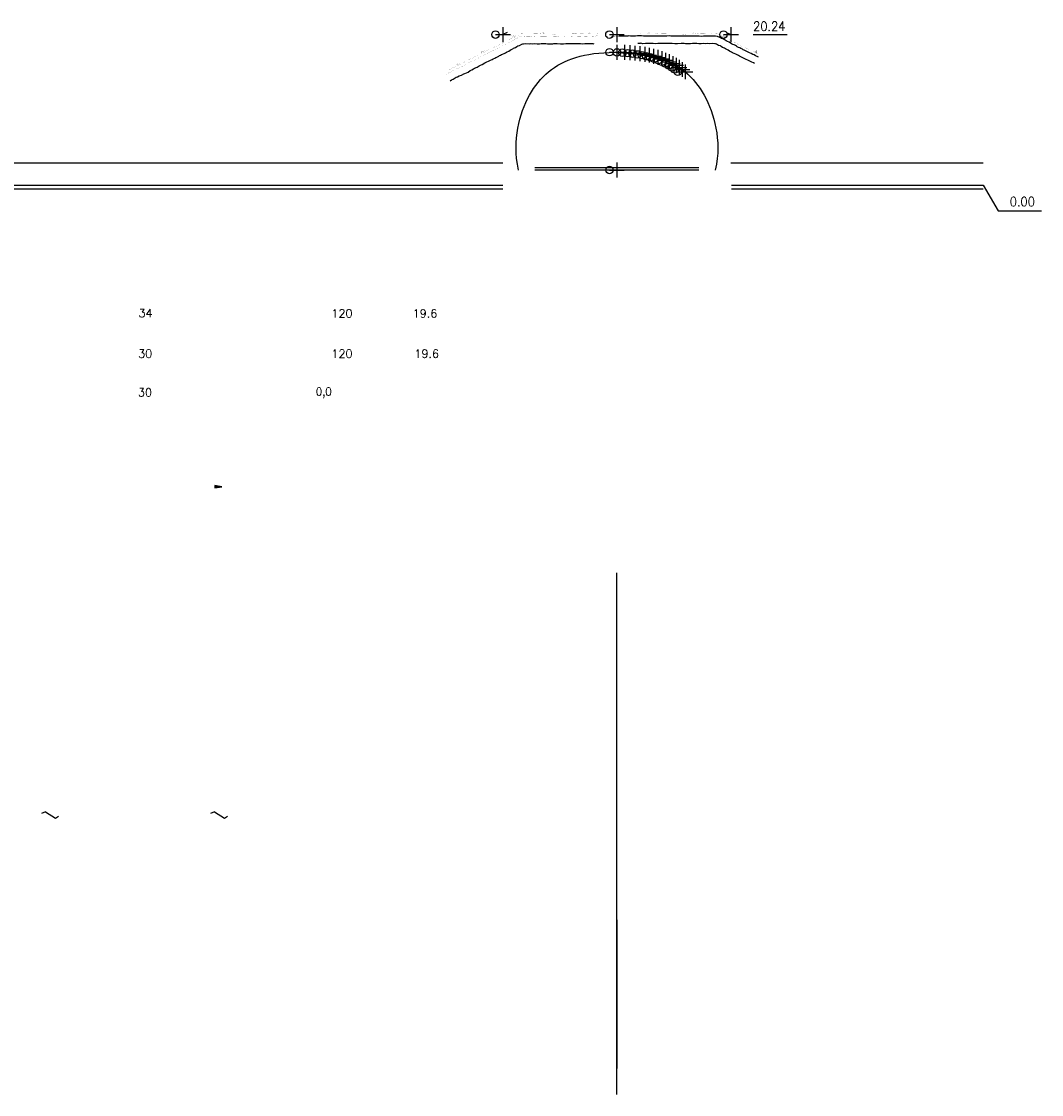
# Model space of a CAD drawing. Extents: x -21 to 1164, y -17 to 483.
# Tile 11 of 14: x 113 to 250, y 43 to 187. Entities that reach past the tile are written whole.
import ezdxf
from ezdxf.enums import TextEntityAlignment as Align

# ---------------------------------------------------------------- set-up
doc = ezdxf.new("R2010")
doc.units = 0
doc.header["$MEASUREMENT"] = 0
for name, color, linetype in [('ARC-CENT', 1, 'CONTINUOUS'), ('ARC-CONST', 1, 'CONTINUOUS'), ('ARC-PTS', 1, 'CONTINUOUS'), ('ARC-SOIL', 1, 'CONTINUOUS'), ('FILENAME', 1, 'CONTINUOUS'), ('POINTS', 1, 'CONTINUOUS'), ('TRASH', 1, 'CONTINUOUS'), ('TUBES', 1, 'CONTINUOUS'), ('WELDS', 1, 'CONTINUOUS')]:
    doc.layers.add(name, color=color, linetype=linetype)
doc.styles.add('TXT_SHX', font='txt.shx')

msp = doc.modelspace()

# ---------------------------------------------------------------- hatches: boundary and pattern name
at = {"layer": 'WELDS', "linetype": 'CONTINUOUS'}
msp.add_hatch(color=7, dxfattribs=at).paths.add_polyline_path([(138.95, 124.62), (138.95, 124.31), (139.89, 124.47)])

# ---------------------------------------------------------------- linework, layer by layer
at = {"layer": 'ARC-CENT', "color": 7, "linetype": 'CONTINUOUS'}
msp.add_line((193.06, 66.21), (193.06, 46.2), dxfattribs=at)
msp.add_line((193.06, 66.21), (193.06, 46.2), dxfattribs=at)
msp.add_lwpolyline([(179.83, 167.07), (179.67, 167.85), (179.56, 168.6), (179.51, 169.33), (179.49, 170.05), (179.51, 170.74), (179.56, 171.42), (179.64, 172.08), (179.74, 172.71), (179.87, 173.33), (180.02, 173.93), (180.19, 174.51), (180.38, 175.07), (180.59, 175.61), (180.81, 176.13), (181.05, 176.63), (181.31, 177.12), (181.58, 177.58), (181.86, 178.02), (182.16, 178.45), (182.48, 178.85), (182.8, 179.24), (183.15, 179.61), (183.51, 179.95), (183.88, 180.28), (184.27, 180.59), (184.68, 180.88), (185.11, 181.15), (185.55, 181.4), (186.01, 181.63), (186.5, 181.85), (187.01, 182.04), (187.54, 182.21), (188.1, 182.37), (188.68, 182.5), (189.3, 182.62), (189.94, 182.72), (190.61, 182.79), (191.31, 182.85), (192.04, 182.89), (193.06, 182.91), (194.08, 182.89), (194.82, 182.85), (195.51, 182.79), (196.19, 182.72), (196.83, 182.62), (197.44, 182.5), (198.03, 182.37), (198.58, 182.21), (199.12, 182.04), (199.63, 181.85), (200.11, 181.63), (200.58, 181.4), (201.02, 181.15), (201.45, 180.88), (201.85, 180.59), (202.24, 180.28), (202.62, 179.95), (202.98, 179.61), (203.32, 179.24), (203.65, 178.85), (203.96, 178.45), (204.26, 178.02), (204.55, 177.58), (204.82, 177.12), (205.07, 176.63), (205.31, 176.13), (205.54, 175.61), (205.74, 175.07), (205.93, 174.51), (206.1, 173.93), (206.25, 173.33), (206.38, 172.71), (206.49, 172.08), (206.57, 171.42), (206.62, 170.74), (206.64, 170.05), (206.62, 169.33), (206.56, 168.6), (206.46, 167.85), (206.29, 167.07)], dxfattribs=at)
msp.add_lwpolyline([(179.83, 167.07), (179.67, 167.85), (179.56, 168.6), (179.51, 169.33), (179.49, 170.05), (179.51, 170.74), (179.56, 171.42), (179.64, 172.08), (179.74, 172.71), (179.87, 173.33), (180.02, 173.93), (180.19, 174.51), (180.38, 175.07), (180.59, 175.61), (180.81, 176.13), (181.05, 176.63), (181.31, 177.12), (181.58, 177.58), (181.86, 178.02), (182.16, 178.45), (182.48, 178.85), (182.8, 179.24), (183.15, 179.61), (183.51, 179.95), (183.88, 180.28), (184.27, 180.59), (184.68, 180.88), (185.11, 181.15), (185.55, 181.4), (186.01, 181.63), (186.5, 181.85), (187.01, 182.04), (187.54, 182.21), (188.1, 182.37), (188.68, 182.5), (189.3, 182.62), (189.94, 182.72), (190.61, 182.79), (191.31, 182.85), (192.04, 182.89), (193.06, 182.91), (194.08, 182.89), (194.82, 182.85), (195.51, 182.79), (196.19, 182.72), (196.83, 182.62), (197.44, 182.5), (198.03, 182.37), (198.58, 182.21), (199.12, 182.04), (199.63, 181.85), (200.11, 181.63), (200.58, 181.4), (201.02, 181.15), (201.45, 180.88), (201.85, 180.59), (202.24, 180.28), (202.62, 179.95), (202.98, 179.61), (203.32, 179.24), (203.65, 178.85), (203.96, 178.45), (204.26, 178.02), (204.55, 177.58), (204.82, 177.12), (205.07, 176.63), (205.31, 176.13), (205.54, 175.61), (205.74, 175.07), (205.93, 174.51), (206.1, 173.93), (206.25, 173.33), (206.38, 172.71), (206.49, 172.08), (206.57, 171.42), (206.62, 170.74), (206.64, 170.05), (206.62, 169.33), (206.56, 168.6), (206.46, 167.85), (206.29, 167.07)], dxfattribs=at)
at = {"layer": 'ARC-CONST', "color": 7, "linetype": 'CONTINUOUS'}
for p, q in [((177.73, 186.28), (177.73, 184.28)), ((177.73, 186.28), (177.73, 184.28)), ((208.4, 186.28), (208.4, 184.28)), ((208.4, 186.28), (208.4, 184.28)), ((176.73, 185.28), (178.73, 185.28)), ((176.73, 185.28), (178.73, 185.28)), ((178.31, 185.57), (177.73, 185.28)), ((178.31, 185.57), (177.73, 185.28)), ((207.4, 185.28), (209.4, 185.28)), ((207.4, 185.28), (209.4, 185.28)), ((207.81, 185.57), (208.4, 185.28)), ((207.81, 185.57), (208.4, 185.28)), ((193.06, 168.07), (193.06, 166.07)), ((193.06, 168.07), (193.06, 166.07)), ((192.06, 167.07), (194.06, 167.07)), ((192.06, 167.07), (194.06, 167.07)), ((193.06, 42.72), (193.06, 112.89)), ((193.06, 42.72), (193.06, 112.89))]:
    msp.add_line(p, q, dxfattribs=at)
for centre in [(176.73, 185.28), (176.73, 185.28), (207.4, 185.28), (207.4, 185.28), (192.06, 167.07), (192.06, 167.07)]:
    msp.add_circle(centre, 0.5, dxfattribs=at)
at = {"layer": 'ARC-PTS', "color": 5, "linetype": 'CONTINUOUS'}
for p, q in [((193.06, 183.91), (193.06, 181.91)), ((193.06, 183.91), (193.06, 181.91)), ((194.07, 183.89), (194.07, 181.89)), ((194.07, 183.89), (194.07, 181.89)), ((194.8, 183.85), (194.8, 181.85)), ((194.8, 183.85), (194.8, 181.85)), ((195.49, 183.79), (195.49, 181.79)), ((195.49, 183.79), (195.49, 181.79)), ((196.16, 183.72), (196.16, 181.72)), ((196.16, 183.72), (196.16, 181.72)), ((196.8, 183.62), (196.8, 181.62)), ((196.8, 183.62), (196.8, 181.62)), ((197.41, 183.51), (197.41, 181.51)), ((197.41, 183.51), (197.41, 181.51)), ((198, 183.37), (198, 181.37)), ((198, 183.37), (198, 181.37)), ((192.06, 182.91), (194.06, 182.91)), ((192.06, 182.91), (194.06, 182.91)), ((193.07, 182.89), (195.07, 182.89)), ((193.07, 182.89), (195.07, 182.89)), ((193.8, 182.85), (195.8, 182.85)), ((193.8, 182.85), (195.8, 182.85)), ((194.49, 182.79), (196.49, 182.79)), ((194.49, 182.79), (196.49, 182.79)), ((195.16, 182.72), (197.16, 182.72)), ((195.16, 182.72), (197.16, 182.72)), ((195.8, 182.62), (197.8, 182.62)), ((195.8, 182.62), (197.8, 182.62)), ((196.41, 182.51), (198.41, 182.51)), ((196.41, 182.51), (198.41, 182.51)), ((197, 182.37), (199, 182.37)), ((197, 182.37), (199, 182.37)), ((197.56, 182.22), (199.56, 182.22)), ((197.56, 182.22), (199.56, 182.22)), ((198.09, 182.04), (200.09, 182.04)), ((198.09, 182.04), (200.09, 182.04)), ((198.56, 183.22), (198.56, 181.22)), ((198.56, 183.22), (198.56, 181.22)), ((199.09, 183.04), (199.09, 181.04)), ((199.09, 183.04), (199.09, 181.04)), ((199.61, 182.85), (199.61, 180.85)), ((199.61, 182.85), (199.61, 180.85)), ((200.1, 182.63), (200.1, 180.63)), ((200.1, 182.63), (200.1, 180.63)), ((200.57, 182.4), (200.57, 180.4)), ((200.57, 182.4), (200.57, 180.4)), ((201.02, 182.15), (201.02, 180.15)), ((201.02, 182.15), (201.02, 180.15)), ((201.45, 181.87), (201.45, 179.87)), ((201.45, 181.87), (201.45, 179.87)), ((198.61, 181.85), (200.61, 181.85)), ((198.61, 181.85), (200.61, 181.85)), ((199.1, 181.63), (201.1, 181.63)), ((199.1, 181.63), (201.1, 181.63)), ((199.57, 181.4), (201.57, 181.4)), ((199.57, 181.4), (201.57, 181.4)), ((200.02, 181.15), (202.02, 181.15)), ((200.02, 181.15), (202.02, 181.15)), ((200.45, 180.87), (202.45, 180.87)), ((200.45, 180.87), (202.45, 180.87)), ((200.86, 180.58), (202.86, 180.58)), ((200.86, 180.58), (202.86, 180.58)), ((201.86, 181.58), (201.86, 179.58)), ((201.86, 181.58), (201.86, 179.58)), ((202.26, 181.27), (202.26, 179.27)), ((202.26, 181.27), (202.26, 179.27)), ((201.26, 180.27), (203.26, 180.27)), ((201.26, 180.27), (203.26, 180.27)), ((193.06, 168.07), (193.06, 166.07)), ((193.06, 168.07), (193.06, 166.07)), ((192.06, 167.07), (194.06, 167.07)), ((192.06, 167.07), (194.06, 167.07))]:
    msp.add_line(p, q, dxfattribs=at)
at = {"layer": 'ARC-PTS', "color": 7, "linetype": 'CONTINUOUS'}
msp.add_lwpolyline([(193.06, 182.91), (194.08, 182.89), (194.82, 182.85), (195.51, 182.79), (196.19, 182.72), (196.83, 182.62), (197.44, 182.5), (198.03, 182.37), (198.58, 182.21), (199.12, 182.04), (199.63, 181.85), (200.11, 181.63), (200.58, 181.4), (201.02, 181.15), (201.45, 180.88), (201.85, 180.59), (202.24, 180.28), (202.62, 179.95), (202.98, 179.61), (203.32, 179.24), (203.65, 178.85), (203.96, 178.45), (204.26, 178.02), (204.55, 177.58), (204.82, 177.12), (205.07, 176.63), (205.31, 176.13), (205.54, 175.61), (205.74, 175.07), (205.93, 174.51), (206.1, 173.93), (206.25, 173.33), (206.38, 172.71), (206.49, 172.08), (206.57, 171.42), (206.62, 170.74), (206.64, 170.05), (206.62, 169.33), (206.56, 168.6), (206.46, 167.85), (206.29, 167.07)], dxfattribs=at)
msp.add_lwpolyline([(193.06, 182.91), (194.08, 182.89), (194.82, 182.85), (195.51, 182.79), (196.19, 182.72), (196.83, 182.62), (197.44, 182.5), (198.03, 182.37), (198.58, 182.21), (199.12, 182.04), (199.63, 181.85), (200.11, 181.63), (200.58, 181.4), (201.02, 181.15), (201.45, 180.88), (201.85, 180.59), (202.24, 180.28), (202.62, 179.95), (202.98, 179.61), (203.32, 179.24), (203.65, 178.85), (203.96, 178.45), (204.26, 178.02), (204.55, 177.58), (204.82, 177.12), (205.07, 176.63), (205.31, 176.13), (205.54, 175.61), (205.74, 175.07), (205.93, 174.51), (206.1, 173.93), (206.25, 173.33), (206.38, 172.71), (206.49, 172.08), (206.57, 171.42), (206.62, 170.74), (206.64, 170.05), (206.62, 169.33), (206.56, 168.6), (206.46, 167.85), (206.29, 167.07)], dxfattribs=at)
at = {"layer": 'ARC-PTS', "color": 5, "linetype": 'CONTINUOUS'}
for centre in [(192.06, 182.91), (192.06, 182.91), (193.07, 182.89), (193.07, 182.89), (193.8, 182.85), (193.8, 182.85), (194.49, 182.79), (194.49, 182.79), (195.16, 182.72), (195.16, 182.72), (195.8, 182.62), (195.8, 182.62), (196.41, 182.51), (196.41, 182.51), (197, 182.37), (197, 182.37), (197.56, 182.22), (197.56, 182.22), (198.09, 182.04), (198.09, 182.04), (198.61, 181.85), (198.61, 181.85), (199.1, 181.63), (199.1, 181.63), (199.57, 181.4), (199.57, 181.4), (200.02, 181.15), (200.02, 181.15), (200.45, 180.87), (200.45, 180.87), (200.86, 180.58), (200.86, 180.58), (201.26, 180.27), (201.26, 180.27), (192.06, 167.07), (192.06, 167.07)]:
    msp.add_circle(centre, 0.5, dxfattribs=at)
at = {"layer": 'ARC-SOIL', "color": 234, "linetype": 'CONTINUOUS', "const_width": 0.00984}
for points in [[(170.06, 180.33), (170.32, 180.47), (170.54, 180.56), (170.74, 180.67), (170.94, 180.78), (171.09, 180.87), (171.23, 180.92), (171.41, 180.99), (171.56, 181.06), (171.67, 181.11), (171.49, 181.24), (171.66, 181.19), (171.6, 181.41), (171.66, 181.29), (171.69, 181.52), (171.69, 181.2), (171.87, 181.43), (171.74, 181.17), (171.81, 181.18), (172.06, 181.31), (172.18, 181.37), (172.43, 181.5), (172.5, 181.57), (172.67, 181.66), (172.83, 181.74), (173, 181.83), (173.23, 181.96), (173.42, 182.05), (173.65, 182.13), (173.88, 182.28), (174.09, 182.36), (174.24, 182.42), (174.45, 182.53), (174.59, 182.63), (174.79, 182.72), (174.93, 182.82), (174.74, 182.85), (174.9, 182.84), (174.8, 183), (174.91, 182.88), (174.91, 183.15), (174.87, 182.85), (175.05, 183.13), (174.96, 182.89), (175.23, 183.12), (175, 182.81), (175.21, 182.89), (175.43, 183.05), (175.67, 183.18), (175.89, 183.32), (176.13, 183.4), (176.35, 183.5), (176.62, 183.63), (176.81, 183.71), (176.84, 183.69), (177.04, 183.81), (177.36, 183.98), (177.59, 184.11), (177.74, 184.2), (177.98, 184.32), (178.21, 184.44), (178.43, 184.54), (178.6, 184.64), (178.78, 184.73), (178.93, 184.8), (179.03, 184.85), (179.16, 184.91), (179.24, 184.95), (179.02, 185.07), (179.18, 185), (179.12, 185.22), (179.24, 184.94), (179.32, 185.19), (179.28, 184.94), (179.41, 185.1), (179.35, 184.98), (179.47, 185.04), (179.54, 185.08), (179.59, 185.1), (179.69, 185.15), (179.78, 185.21), (179.89, 185.25), (179.97, 185.32), (180.11, 185.37), (180.18, 185.39), (180.35, 185.39), (180.57, 185.4), (180.78, 185.41), (180.93, 185.39), (181.05, 185.4), (181.16, 185.41), (181.3, 185.4), (181.51, 185.4), (181.63, 185.41), (181.73, 185.42), (181.86, 185.44), (181.98, 185.43), (182.13, 185.43), (182.32, 185.43), (182.47, 185.44), (182.62, 185.44), (182.79, 185.43), (182.9, 185.42), (183.04, 185.41), (183.13, 185.4), (183.14, 185.4), (183.09, 185.52), (183.18, 185.4), (183.23, 185.56), (183.23, 185.43), (183.33, 185.51), (183.27, 185.42), (183.33, 185.42), (183.48, 185.4), (183.57, 185.37), (183.74, 185.37), (183.83, 185.37), (183.99, 185.37), (184.14, 185.37), (184.57, 185.33), (184.85, 185.35), (185.06, 185.36), (185.29, 185.35), (185.44, 185.37), (185.59, 185.37), (185.77, 185.38), (185.95, 185.38), (186.14, 185.37), (186.4, 185.38), (186.67, 185.36), (186.85, 185.36), (187.09, 185.39), (187.31, 185.38), (187.49, 185.39), (187.66, 185.39), (187.85, 185.41), (188.04, 185.41), (188.17, 185.44), (188.29, 185.42), (188.45, 185.44), (188.57, 185.42), (188.72, 185.42), (188.88, 185.42), (189.03, 185.41), (189.14, 185.42), (189.28, 185.44), (189.41, 185.45), (189.4, 185.45), (189.28, 185.59), (189.38, 185.46), (189.4, 185.56), (189.42, 185.45), (189.47, 185.49), (189.42, 185.47), (189.42, 185.47), (189.58, 185.42), (189.78, 185.4), (190.04, 185.4), (190.05, 185.39), (190.29, 185.42), (190.56, 185.37), (190.9, 185.37), (191.22, 185.35), (191.42, 185.35), (191.56, 185.37), (191.86, 185.38), (192.09, 185.37), (192.17, 185.38), (192.42, 185.38), (192.64, 185.38), (192.94, 185.37), (193.14, 185.35), (193.31, 185.35), (193.45, 185.38)], [(170.06, 180.33), (170.32, 180.47), (170.54, 180.56), (170.74, 180.67), (170.94, 180.78), (171.09, 180.87), (171.23, 180.92), (171.41, 180.99), (171.56, 181.06), (171.67, 181.11), (171.49, 181.24), (171.66, 181.19), (171.6, 181.41), (171.66, 181.29), (171.69, 181.52), (171.69, 181.2), (171.87, 181.43), (171.74, 181.17), (171.81, 181.18), (172.06, 181.31), (172.18, 181.37), (172.43, 181.5), (172.5, 181.57), (172.67, 181.66), (172.83, 181.74), (173, 181.83), (173.23, 181.96), (173.42, 182.05), (173.65, 182.13), (173.88, 182.28), (174.09, 182.36), (174.24, 182.42), (174.45, 182.53), (174.59, 182.63), (174.79, 182.72), (174.93, 182.82), (174.74, 182.85), (174.9, 182.84), (174.8, 183), (174.91, 182.88), (174.91, 183.15), (174.87, 182.85), (175.05, 183.13), (174.96, 182.89), (175.23, 183.12), (175, 182.81), (175.21, 182.89), (175.43, 183.05), (175.67, 183.18), (175.89, 183.32), (176.13, 183.4), (176.35, 183.5), (176.62, 183.63), (176.81, 183.71), (176.84, 183.69), (177.04, 183.81), (177.36, 183.98), (177.59, 184.11), (177.74, 184.2), (177.98, 184.32), (178.21, 184.44), (178.43, 184.54), (178.6, 184.64), (178.78, 184.73), (178.93, 184.8), (179.03, 184.85), (179.16, 184.91), (179.24, 184.95), (179.02, 185.07), (179.18, 185), (179.12, 185.22), (179.24, 184.94), (179.32, 185.19), (179.28, 184.94), (179.41, 185.1), (179.35, 184.98), (179.47, 185.04), (179.54, 185.08), (179.59, 185.1), (179.69, 185.15), (179.78, 185.21), (179.89, 185.25), (179.97, 185.32), (180.11, 185.37), (180.18, 185.39), (180.35, 185.39), (180.57, 185.4), (180.78, 185.41), (180.93, 185.39), (181.05, 185.4), (181.16, 185.41), (181.3, 185.4), (181.51, 185.4), (181.63, 185.41), (181.73, 185.42), (181.86, 185.44), (181.98, 185.43), (182.13, 185.43), (182.32, 185.43), (182.47, 185.44), (182.62, 185.44), (182.79, 185.43), (182.9, 185.42), (183.04, 185.41), (183.13, 185.4), (183.14, 185.4), (183.09, 185.52), (183.18, 185.4), (183.23, 185.56), (183.23, 185.43), (183.33, 185.51), (183.27, 185.42), (183.33, 185.42), (183.48, 185.4), (183.57, 185.37), (183.74, 185.37), (183.83, 185.37), (183.99, 185.37), (184.14, 185.37), (184.57, 185.33), (184.85, 185.35), (185.06, 185.36), (185.29, 185.35), (185.44, 185.37), (185.59, 185.37), (185.77, 185.38), (185.95, 185.38), (186.14, 185.37), (186.4, 185.38), (186.67, 185.36), (186.85, 185.36), (187.09, 185.39), (187.31, 185.38), (187.49, 185.39), (187.66, 185.39), (187.85, 185.41), (188.04, 185.41), (188.17, 185.44), (188.29, 185.42), (188.45, 185.44), (188.57, 185.42), (188.72, 185.42), (188.88, 185.42), (189.03, 185.41), (189.14, 185.42), (189.28, 185.44), (189.41, 185.45), (189.4, 185.45), (189.28, 185.59), (189.38, 185.46), (189.4, 185.56), (189.42, 185.45), (189.47, 185.49), (189.42, 185.47), (189.42, 185.47), (189.58, 185.42), (189.78, 185.4), (190.04, 185.4), (190.05, 185.39), (190.29, 185.42), (190.56, 185.37), (190.9, 185.37), (191.22, 185.35), (191.42, 185.35), (191.56, 185.37), (191.86, 185.38), (192.09, 185.37), (192.17, 185.38), (192.42, 185.38), (192.64, 185.38), (192.94, 185.37), (193.14, 185.35), (193.31, 185.35), (193.45, 185.38)], [(170.08, 179.93), (170.32, 180.07), (170.55, 180.19), (170.78, 180.32), (170.98, 180.45), (171.23, 180.54), (171.5, 180.67), (171.76, 180.75), (172.03, 180.92), (172.24, 180.99), (172.54, 181.13), (172.82, 181.32), (173.06, 181.43), (173.3, 181.58), (173.52, 181.67), (173.75, 181.78), (174.03, 181.95), (174.27, 182.06), (174.47, 182.15), (174.81, 182.35), (174.99, 182.44), (175.16, 182.55), (175.38, 182.61), (175.57, 182.72), (175.8, 182.84), (175.99, 182.94), (176.2, 183.03), (176.35, 183.11), (176.51, 183.19), (176.64, 183.24), (176.75, 183.33), (176.97, 183.42), (177.09, 183.49), (177.27, 183.57), (177.46, 183.65), (177.57, 183.71), (177.71, 183.81), (177.88, 183.89), (178.05, 183.96), (178.22, 184.06), (178.36, 184.13), (178.56, 184.26), (178.76, 184.35), (178.95, 184.43), (179.08, 184.52), (179.23, 184.62), (179.39, 184.7), (179.56, 184.76), (179.73, 184.85), (179.87, 184.95), (180.01, 184.98), (180.12, 185.05), (180.17, 185.02), (180.38, 185.05), (180.73, 185.08), (181.23, 185.07), (181.43, 185.08), (181.7, 185.06), (181.99, 185.07), (182.33, 185.04), (182.58, 185.06), (182.86, 185.07), (183.16, 185.07), (183.52, 185.07), (183.77, 185.06), (183.87, 185.06), (184.07, 185.06), (184.39, 185.06), (184.54, 185.07), (184.78, 185.07), (185.04, 185.08), (185.51, 185.05), (185.83, 185.05), (186.13, 185.08), (186.38, 185.09), (186.61, 185.1), (186.94, 185.07), (187.14, 185.08), (187.47, 185.09), (187.85, 185.07), (188.19, 185.07), (188.47, 185.05), (188.71, 185.07), (188.95, 185.07), (189.14, 185.08), (189.37, 185.08), (189.63, 185.08), (189.86, 185.07), (190.08, 185.06), (190.33, 185.12), (190.59, 185.1), (190.86, 185.1), (191.15, 185.08), (191.36, 185.08), (191.56, 185.08), (191.82, 185.07), (192.04, 185.1), (192.19, 185.09), (192.34, 185.07), (192.46, 185.06), (192.57, 185.07), (192.74, 185.07), (192.88, 185.08), (193.14, 185.07), (193.29, 185.07), (193.38, 185.06)], [(170.08, 179.93), (170.32, 180.07), (170.55, 180.19), (170.78, 180.32), (170.98, 180.45), (171.23, 180.54), (171.5, 180.67), (171.76, 180.75), (172.03, 180.92), (172.24, 180.99), (172.54, 181.13), (172.82, 181.32), (173.06, 181.43), (173.3, 181.58), (173.52, 181.67), (173.75, 181.78), (174.03, 181.95), (174.27, 182.06), (174.47, 182.15), (174.81, 182.35), (174.99, 182.44), (175.16, 182.55), (175.38, 182.61), (175.57, 182.72), (175.8, 182.84), (175.99, 182.94), (176.2, 183.03), (176.35, 183.11), (176.51, 183.19), (176.64, 183.24), (176.75, 183.33), (176.97, 183.42), (177.09, 183.49), (177.27, 183.57), (177.46, 183.65), (177.57, 183.71), (177.71, 183.81), (177.88, 183.89), (178.05, 183.96), (178.22, 184.06), (178.36, 184.13), (178.56, 184.26), (178.76, 184.35), (178.95, 184.43), (179.08, 184.52), (179.23, 184.62), (179.39, 184.7), (179.56, 184.76), (179.73, 184.85), (179.87, 184.95), (180.01, 184.98), (180.12, 185.05), (180.17, 185.02), (180.38, 185.05), (180.73, 185.08), (181.23, 185.07), (181.43, 185.08), (181.7, 185.06), (181.99, 185.07), (182.33, 185.04), (182.58, 185.06), (182.86, 185.07), (183.16, 185.07), (183.52, 185.07), (183.77, 185.06), (183.87, 185.06), (184.07, 185.06), (184.39, 185.06), (184.54, 185.07), (184.78, 185.07), (185.04, 185.08), (185.51, 185.05), (185.83, 185.05), (186.13, 185.08), (186.38, 185.09), (186.61, 185.1), (186.94, 185.07), (187.14, 185.08), (187.47, 185.09), (187.85, 185.07), (188.19, 185.07), (188.47, 185.05), (188.71, 185.07), (188.95, 185.07), (189.14, 185.08), (189.37, 185.08), (189.63, 185.08), (189.86, 185.07), (190.08, 185.06), (190.33, 185.12), (190.59, 185.1), (190.86, 185.1), (191.15, 185.08), (191.36, 185.08), (191.56, 185.08), (191.82, 185.07), (192.04, 185.1), (192.19, 185.09), (192.34, 185.07), (192.46, 185.06), (192.57, 185.07), (192.74, 185.07), (192.88, 185.08), (193.14, 185.07), (193.29, 185.07), (193.38, 185.06)], [(212.13, 182.63), (211.92, 182.72), (211.79, 182.82), (211.98, 182.85), (211.81, 182.84), (211.91, 183), (211.8, 182.88), (211.8, 183.15), (211.85, 182.85), (211.66, 183.13), (211.75, 182.89), (211.48, 183.12), (211.71, 182.81), (211.5, 182.89), (211.28, 183.05), (211.04, 183.18), (210.82, 183.32), (210.58, 183.4), (210.36, 183.5), (210.09, 183.63), (209.91, 183.71), (209.88, 183.69), (209.67, 183.81), (209.36, 183.98), (209.12, 184.11), (208.97, 184.2), (208.74, 184.32), (208.5, 184.44), (208.28, 184.54), (208.11, 184.64), (207.93, 184.73), (207.79, 184.8), (207.68, 184.85), (207.55, 184.91), (207.47, 184.95), (207.69, 185.07), (207.54, 185), (207.59, 185.22), (207.47, 184.94), (207.39, 185.19), (207.43, 184.94), (207.3, 185.1), (207.36, 184.98), (207.24, 185.04), (207.17, 185.08), (207.12, 185.1), (207.02, 185.15), (206.94, 185.21), (206.82, 185.25), (206.74, 185.32), (206.6, 185.37), (206.53, 185.39), (206.36, 185.39), (206.14, 185.4), (205.93, 185.41), (205.79, 185.39), (205.67, 185.4), (205.56, 185.41), (205.42, 185.4), (205.2, 185.4), (205.08, 185.41), (204.98, 185.42), (204.86, 185.44), (204.73, 185.43), (204.59, 185.43), (204.39, 185.43), (204.24, 185.44), (204.09, 185.44), (203.92, 185.43), (203.81, 185.42), (203.67, 185.41), (203.58, 185.4), (203.58, 185.4), (203.63, 185.52), (203.53, 185.4), (203.48, 185.56), (203.49, 185.43), (203.38, 185.51), (203.45, 185.42), (203.38, 185.42), (203.23, 185.4), (203.14, 185.37), (202.98, 185.37), (202.88, 185.37), (202.73, 185.37), (202.57, 185.37), (202.15, 185.33), (201.86, 185.35), (201.65, 185.36), (201.42, 185.35), (201.27, 185.37), (201.12, 185.37), (200.95, 185.38), (200.76, 185.38), (200.57, 185.37), (200.31, 185.38), (200.04, 185.36), (199.87, 185.36), (199.62, 185.39), (199.4, 185.38), (199.23, 185.39), (199.06, 185.39), (198.86, 185.41), (198.67, 185.41), (198.54, 185.44), (198.42, 185.42), (198.27, 185.44), (198.14, 185.42), (197.99, 185.42), (197.84, 185.42), (197.68, 185.41), (197.57, 185.42), (197.44, 185.44), (197.3, 185.45), (197.31, 185.45), (197.43, 185.59), (197.33, 185.46), (197.31, 185.56), (197.29, 185.45), (197.24, 185.49), (197.29, 185.47), (197.29, 185.47), (197.13, 185.42), (196.93, 185.4), (196.68, 185.4), (196.66, 185.39), (196.42, 185.42), (196.15, 185.37), (195.82, 185.37), (195.5, 185.35), (195.29, 185.35), (195.16, 185.37), (194.85, 185.38), (194.63, 185.37), (194.54, 185.38), (194.3, 185.38), (194.07, 185.38), (193.77, 185.37), (193.57, 185.35), (193.4, 185.35), (193.26, 185.38)], [(212.13, 182.63), (211.92, 182.72), (211.79, 182.82), (211.98, 182.85), (211.81, 182.84), (211.91, 183), (211.8, 182.88), (211.8, 183.15), (211.85, 182.85), (211.66, 183.13), (211.75, 182.89), (211.48, 183.12), (211.71, 182.81), (211.5, 182.89), (211.28, 183.05), (211.04, 183.18), (210.82, 183.32), (210.58, 183.4), (210.36, 183.5), (210.09, 183.63), (209.91, 183.71), (209.88, 183.69), (209.67, 183.81), (209.36, 183.98), (209.12, 184.11), (208.97, 184.2), (208.74, 184.32), (208.5, 184.44), (208.28, 184.54), (208.11, 184.64), (207.93, 184.73), (207.79, 184.8), (207.68, 184.85), (207.55, 184.91), (207.47, 184.95), (207.69, 185.07), (207.54, 185), (207.59, 185.22), (207.47, 184.94), (207.39, 185.19), (207.43, 184.94), (207.3, 185.1), (207.36, 184.98), (207.24, 185.04), (207.17, 185.08), (207.12, 185.1), (207.02, 185.15), (206.94, 185.21), (206.82, 185.25), (206.74, 185.32), (206.6, 185.37), (206.53, 185.39), (206.36, 185.39), (206.14, 185.4), (205.93, 185.41), (205.79, 185.39), (205.67, 185.4), (205.56, 185.41), (205.42, 185.4), (205.2, 185.4), (205.08, 185.41), (204.98, 185.42), (204.86, 185.44), (204.73, 185.43), (204.59, 185.43), (204.39, 185.43), (204.24, 185.44), (204.09, 185.44), (203.92, 185.43), (203.81, 185.42), (203.67, 185.41), (203.58, 185.4), (203.58, 185.4), (203.63, 185.52), (203.53, 185.4), (203.48, 185.56), (203.49, 185.43), (203.38, 185.51), (203.45, 185.42), (203.38, 185.42), (203.23, 185.4), (203.14, 185.37), (202.98, 185.37), (202.88, 185.37), (202.73, 185.37), (202.57, 185.37), (202.15, 185.33), (201.86, 185.35), (201.65, 185.36), (201.42, 185.35), (201.27, 185.37), (201.12, 185.37), (200.95, 185.38), (200.76, 185.38), (200.57, 185.37), (200.31, 185.38), (200.04, 185.36), (199.87, 185.36), (199.62, 185.39), (199.4, 185.38), (199.23, 185.39), (199.06, 185.39), (198.86, 185.41), (198.67, 185.41), (198.54, 185.44), (198.42, 185.42), (198.27, 185.44), (198.14, 185.42), (197.99, 185.42), (197.84, 185.42), (197.68, 185.41), (197.57, 185.42), (197.44, 185.44), (197.3, 185.45), (197.31, 185.45), (197.43, 185.59), (197.33, 185.46), (197.31, 185.56), (197.29, 185.45), (197.24, 185.49), (197.29, 185.47), (197.29, 185.47), (197.13, 185.42), (196.93, 185.4), (196.68, 185.4), (196.66, 185.39), (196.42, 185.42), (196.15, 185.37), (195.82, 185.37), (195.5, 185.35), (195.29, 185.35), (195.16, 185.37), (194.85, 185.38), (194.63, 185.37), (194.54, 185.38), (194.3, 185.38), (194.07, 185.38), (193.77, 185.37), (193.57, 185.35), (193.4, 185.35), (193.26, 185.38)]]:
    msp.add_lwpolyline(points, dxfattribs=at)
at = {"layer": 'ARC-SOIL', "color": 234, "linetype": 'CONTINUOUS'}
for points in [[(212.09, 182.24), (211.91, 182.35), (211.72, 182.44), (211.55, 182.55), (211.33, 182.61), (211.14, 182.72), (210.92, 182.84), (210.73, 182.94), (210.52, 183.03), (210.36, 183.11), (210.2, 183.19), (210.07, 183.24), (209.96, 183.33), (209.74, 183.42), (209.62, 183.49), (209.44, 183.57), (209.25, 183.65), (209.14, 183.71), (209.01, 183.81), (208.83, 183.89), (208.67, 183.96), (208.5, 184.06), (208.35, 184.13), (208.16, 184.26), (207.95, 184.35), (207.77, 184.43), (207.64, 184.52), (207.49, 184.62), (207.32, 184.7), (207.15, 184.76), (206.98, 184.85), (206.84, 184.95), (206.7, 184.98), (206.59, 185.05), (206.54, 185.02), (206.33, 185.05), (205.98, 185.08), (205.49, 185.07), (205.28, 185.08), (205.02, 185.06), (204.72, 185.07), (204.38, 185.04), (204.13, 185.06), (203.85, 185.07), (203.56, 185.07), (203.19, 185.07), (202.94, 185.06), (202.84, 185.06), (202.64, 185.06), (202.32, 185.06), (202.18, 185.07), (201.93, 185.07), (201.67, 185.08), (201.21, 185.05), (200.88, 185.05), (200.58, 185.08), (200.33, 185.09), (200.1, 185.1), (199.77, 185.07), (199.57, 185.08), (199.24, 185.09), (198.86, 185.07), (198.52, 185.07), (198.25, 185.05), (198, 185.07), (197.76, 185.07), (197.57, 185.08), (197.34, 185.08), (197.09, 185.08), (196.86, 185.07), (196.64, 185.06), (196.38, 185.12), (196.12, 185.1), (195.85, 185.1), (195.56, 185.08), (195.35, 185.08), (195.15, 185.08), (194.89, 185.07), (194.67, 185.1), (194.53, 185.09), (194.38, 185.07), (194.25, 185.06), (194.15, 185.07), (193.98, 185.07), (193.83, 185.08), (193.58, 185.07), (193.42, 185.07), (193.33, 185.06)], [(212.09, 182.24), (211.91, 182.35), (211.72, 182.44), (211.55, 182.55), (211.33, 182.61), (211.14, 182.72), (210.92, 182.84), (210.73, 182.94), (210.52, 183.03), (210.36, 183.11), (210.2, 183.19), (210.07, 183.24), (209.96, 183.33), (209.74, 183.42), (209.62, 183.49), (209.44, 183.57), (209.25, 183.65), (209.14, 183.71), (209.01, 183.81), (208.83, 183.89), (208.67, 183.96), (208.5, 184.06), (208.35, 184.13), (208.16, 184.26), (207.95, 184.35), (207.77, 184.43), (207.64, 184.52), (207.49, 184.62), (207.32, 184.7), (207.15, 184.76), (206.98, 184.85), (206.84, 184.95), (206.7, 184.98), (206.59, 185.05), (206.54, 185.02), (206.33, 185.05), (205.98, 185.08), (205.49, 185.07), (205.28, 185.08), (205.02, 185.06), (204.72, 185.07), (204.38, 185.04), (204.13, 185.06), (203.85, 185.07), (203.56, 185.07), (203.19, 185.07), (202.94, 185.06), (202.84, 185.06), (202.64, 185.06), (202.32, 185.06), (202.18, 185.07), (201.93, 185.07), (201.67, 185.08), (201.21, 185.05), (200.88, 185.05), (200.58, 185.08), (200.33, 185.09), (200.1, 185.1), (199.77, 185.07), (199.57, 185.08), (199.24, 185.09), (198.86, 185.07), (198.52, 185.07), (198.25, 185.05), (198, 185.07), (197.76, 185.07), (197.57, 185.08), (197.34, 185.08), (197.09, 185.08), (196.86, 185.07), (196.64, 185.06), (196.38, 185.12), (196.12, 185.1), (195.85, 185.1), (195.56, 185.08), (195.35, 185.08), (195.15, 185.08), (194.89, 185.07), (194.67, 185.1), (194.53, 185.09), (194.38, 185.07), (194.25, 185.06), (194.15, 185.07), (193.98, 185.07), (193.83, 185.08), (193.58, 185.07), (193.42, 185.07), (193.33, 185.06)], [(170.61, 179.07), (170.8, 179.2), (171.02, 179.3), (171.3, 179.46), (171.43, 179.55), (171.63, 179.62), (171.86, 179.74), (172.16, 179.82), (172.46, 180.01), (172.62, 180.06), (173.04, 180.25), (173.32, 180.45), (173.53, 180.55), (173.75, 180.68), (173.92, 180.75), (174.24, 180.9), (174.51, 181.07), (174.69, 181.15), (174.93, 181.26), (175.29, 181.47), (175.49, 181.58), (175.58, 181.63), (175.78, 181.69), (176.05, 181.84), (176.26, 181.95), (176.43, 182.04), (176.63, 182.13), (176.78, 182.21), (176.9, 182.26), (177.16, 182.36), (177.28, 182.46), (177.41, 182.52), (177.54, 182.6), (177.68, 182.66), (177.89, 182.75), (178.09, 182.85), (178.22, 182.94), (178.3, 182.98), (178.5, 183.07), (178.68, 183.17), (178.85, 183.26), (179.04, 183.38), (179.17, 183.44), (179.43, 183.55), (179.62, 183.68), (179.73, 183.75), (179.78, 183.78), (179.97, 183.83), (180.26, 184.01), (180.27, 184.01), (180.39, 184.04), (180.4, 184.04), (180.49, 184.05), (180.76, 184.07), (181.25, 184.06), (181.43, 184.08), (181.68, 184.06), (181.97, 184.07), (182.32, 184.04), (182.63, 184.06), (182.88, 184.07), (183.16, 184.07), (183.5, 184.07), (183.74, 184.06), (184.07, 184.06), (184.44, 184.06), (184.59, 184.07), (184.79, 184.07), (185.02, 184.07), (185.48, 184.05), (185.87, 184.05), (186.2, 184.08), (186.44, 184.09), (186.59, 184.1), (186.92, 184.07), (187.18, 184.08), (187.47, 184.09), (187.83, 184.07), (188.15, 184.07), (188.48, 184.05), (188.75, 184.07), (188.97, 184.07), (189.16, 184.08), (189.36, 184.08), (189.61, 184.08), (189.81, 184.07), (189.97, 184.06)], [(170.61, 179.07), (170.8, 179.2), (171.02, 179.3), (171.3, 179.46), (171.43, 179.55), (171.63, 179.62), (171.86, 179.74), (172.16, 179.82), (172.46, 180.01), (172.62, 180.06), (173.04, 180.25), (173.32, 180.45), (173.53, 180.55), (173.75, 180.68), (173.92, 180.75), (174.24, 180.9), (174.51, 181.07), (174.69, 181.15), (174.93, 181.26), (175.29, 181.47), (175.49, 181.58), (175.58, 181.63), (175.78, 181.69), (176.05, 181.84), (176.26, 181.95), (176.43, 182.04), (176.63, 182.13), (176.78, 182.21), (176.9, 182.26), (177.16, 182.36), (177.28, 182.46), (177.41, 182.52), (177.54, 182.6), (177.68, 182.66), (177.89, 182.75), (178.09, 182.85), (178.22, 182.94), (178.3, 182.98), (178.5, 183.07), (178.68, 183.17), (178.85, 183.26), (179.04, 183.38), (179.17, 183.44), (179.43, 183.55), (179.62, 183.68), (179.73, 183.75), (179.78, 183.78), (179.97, 183.83), (180.26, 184.01), (180.27, 184.01), (180.39, 184.04), (180.4, 184.04), (180.49, 184.05), (180.76, 184.07), (181.25, 184.06), (181.43, 184.08), (181.68, 184.06), (181.97, 184.07), (182.32, 184.04), (182.63, 184.06), (182.88, 184.07), (183.16, 184.07), (183.5, 184.07), (183.74, 184.06), (184.07, 184.06), (184.44, 184.06), (184.59, 184.07), (184.79, 184.07), (185.02, 184.07), (185.48, 184.05), (185.87, 184.05), (186.2, 184.08), (186.44, 184.09), (186.59, 184.1), (186.92, 184.07), (187.18, 184.08), (187.47, 184.09), (187.83, 184.07), (188.15, 184.07), (188.48, 184.05), (188.75, 184.07), (188.97, 184.07), (189.16, 184.08), (189.36, 184.08), (189.61, 184.08), (189.81, 184.07), (189.97, 184.06)], [(211.58, 181.38), (211.42, 181.47), (211.22, 181.58), (211.13, 181.63), (210.94, 181.69), (210.66, 181.84), (210.45, 181.95), (210.28, 182.04), (210.09, 182.13), (209.93, 182.21), (209.81, 182.26), (209.56, 182.36), (209.44, 182.46), (209.31, 182.52), (209.17, 182.6), (209.04, 182.66), (208.82, 182.75), (208.62, 182.85), (208.5, 182.94), (208.41, 182.98), (208.22, 183.07), (208.03, 183.17), (207.86, 183.26), (207.67, 183.38), (207.54, 183.44), (207.28, 183.55), (207.09, 183.68), (206.98, 183.75), (206.94, 183.78), (206.75, 183.83), (206.45, 184.01), (206.44, 184.01), (206.32, 184.04), (206.32, 184.04), (206.22, 184.05), (205.95, 184.07), (205.47, 184.06), (205.29, 184.08), (205.03, 184.06), (204.74, 184.07), (204.39, 184.04), (204.08, 184.06), (203.83, 184.07), (203.56, 184.07), (203.22, 184.07), (202.97, 184.06), (202.65, 184.06), (202.27, 184.06), (202.12, 184.07), (201.92, 184.07), (201.69, 184.07), (201.23, 184.05), (200.84, 184.05), (200.51, 184.08), (200.28, 184.09), (200.13, 184.1), (199.79, 184.07), (199.54, 184.08), (199.24, 184.09), (198.89, 184.07), (198.56, 184.07), (198.24, 184.05), (197.96, 184.07), (197.74, 184.07), (197.55, 184.08), (197.35, 184.08), (197.1, 184.08), (196.9, 184.07), (196.55, 184.05), (196.29, 184.11), (196.17, 184.1), (195.89, 184.1), (195.87, 184.1)], [(211.58, 181.38), (211.42, 181.47), (211.22, 181.58), (211.13, 181.63), (210.94, 181.69), (210.66, 181.84), (210.45, 181.95), (210.28, 182.04), (210.09, 182.13), (209.93, 182.21), (209.81, 182.26), (209.56, 182.36), (209.44, 182.46), (209.31, 182.52), (209.17, 182.6), (209.04, 182.66), (208.82, 182.75), (208.62, 182.85), (208.5, 182.94), (208.41, 182.98), (208.22, 183.07), (208.03, 183.17), (207.86, 183.26), (207.67, 183.38), (207.54, 183.44), (207.28, 183.55), (207.09, 183.68), (206.98, 183.75), (206.94, 183.78), (206.75, 183.83), (206.45, 184.01), (206.44, 184.01), (206.32, 184.04), (206.32, 184.04), (206.22, 184.05), (205.95, 184.07), (205.47, 184.06), (205.29, 184.08), (205.03, 184.06), (204.74, 184.07), (204.39, 184.04), (204.08, 184.06), (203.83, 184.07), (203.56, 184.07), (203.22, 184.07), (202.97, 184.06), (202.65, 184.06), (202.27, 184.06), (202.12, 184.07), (201.92, 184.07), (201.69, 184.07), (201.23, 184.05), (200.84, 184.05), (200.51, 184.08), (200.28, 184.09), (200.13, 184.1), (199.79, 184.07), (199.54, 184.08), (199.24, 184.09), (198.89, 184.07), (198.56, 184.07), (198.24, 184.05), (197.96, 184.07), (197.74, 184.07), (197.55, 184.08), (197.35, 184.08), (197.1, 184.08), (196.9, 184.07), (196.55, 184.05), (196.29, 184.11), (196.17, 184.1), (195.89, 184.1), (195.87, 184.1)]]:
    msp.add_lwpolyline(points, dxfattribs=at)
at = {"layer": 'FILENAME', "color": 6, "linetype": 'CONTINUOUS'}
for p, q in [((104.86, 168.04), (177.72, 168.04)), ((104.86, 168.04), (177.72, 168.04)), ((208.38, 168.04), (242.35, 168.04)), ((208.38, 168.04), (242.35, 168.04))]:
    msp.add_line(p, q, dxfattribs=at)
at = {"layer": 'POINTS', "color": 5, "linetype": 'CONTINUOUS'}
for p, q in [((193.05, 186.28), (193.05, 184.28)), ((193.05, 186.28), (193.05, 184.28)), ((192.05, 185.28), (194.05, 185.28)), ((192.05, 185.28), (194.05, 185.28))]:
    msp.add_line(p, q, dxfattribs=at)
msp.add_circle((192.05, 185.28), 0.5, dxfattribs=at)
msp.add_circle((192.05, 185.28), 0.5, dxfattribs=at)
at = {"layer": 'TRASH', "color": 3, "linetype": 'CONTINUOUS'}
for p, q in [((211.39, 185.28), (215.95, 185.28)), ((211.39, 185.28), (215.95, 185.28)), ((182.02, 167.41), (204.08, 167.41)), ((182.02, 167.41), (204.08, 167.41)), ((204.08, 167.07), (182.02, 167.07)), ((204.08, 167.07), (182.02, 167.07)), ((242.35, 165.04), (244.35, 161.57)), ((242.35, 165.04), (244.35, 161.57)), ((244.35, 161.57), (250.19, 161.57)), ((244.35, 161.57), (250.19, 161.57))]:
    msp.add_line(p, q, dxfattribs=at)
at = {"layer": 'TUBES', "color": 5, "linetype": 'CONTINUOUS'}
for p, q in [((104.86, 165.04), (177.72, 165.04)), ((104.86, 165.04), (177.72, 165.04)), ((104.86, 164.54), (177.72, 164.54)), ((104.86, 164.54), (177.72, 164.54)), ((208.5, 165.04), (242.35, 165.04)), ((208.5, 165.04), (242.35, 165.04)), ((208.5, 164.54), (242.35, 164.54)), ((208.5, 164.54), (242.35, 164.54))]:
    msp.add_line(p, q, dxfattribs=at)
at = {"layer": 'WELDS', "color": 2, "linetype": 'CONTINUOUS'}
for p, q in [((116.17, 80.74), (115.66, 80.51)), ((138.9, 80.74), (138.39, 80.51))]:
    msp.add_line(p, q, dxfattribs=at)
at = {"layer": 'WELDS', "color": 7, "linetype": 'CONTINUOUS'}
msp.add_lwpolyline([(138.95, 124.62), (138.95, 124.31), (139.89, 124.47)], close=True, dxfattribs=at)
at = {"layer": 'WELDS', "color": 2, "linetype": 'CONTINUOUS'}
for points in [[(116.17, 80.74), (117.52, 79.91), (117.94, 80.14)], [(138.9, 80.74), (140.25, 79.91), (140.67, 80.14)]]:
    msp.add_lwpolyline(points, dxfattribs=at)

# ---------------------------------------------------------------- texts
at = {"layer": 'TRASH', "color": 3, "linetype": 'CONTINUOUS', "style": 'TXT_SHX', "width": 0.9}
for s, p in [('20.24', (211.39, 185.78)), ('20.24', (211.39, 185.78)), (' 0.00', (244.92, 162.2)), (' 0.00', (244.92, 162.2))]:
    msp.add_text(s, height=1.25, dxfattribs=at).set_placement(p)
at = {"layer": 'WELDS', "color": 7, "linetype": 'CONTINUOUS', "style": 'TXT_SHX'}
for s, width, p in [('34', 1.004, (129.65, 147.27)), ('34', 1.004, (129.65, 147.27)), ('120', 1.004, (156.07, 147.23)), ('120', 1.004, (156.07, 147.23)), ('19.6', 1.004, (167.24, 147.23)), ('19.6', 1.004, (167.24, 147.23)), ('30', 1.004, (129.6, 141.82)), ('30', 1.004, (129.6, 141.82)), ('120', 1.004, (156.07, 141.82)), ('120', 1.004, (156.07, 141.82)), ('19.6', 1.004, (167.47, 141.82)), ('19.6', 1.004, (167.47, 141.82)), ('30', 1.004, (129.57, 136.61)), ('30', 1.004, (129.57, 136.61)), ('0,0', 0.9, (153.62, 136.72)), ('0,0', 0.9, (153.62, 136.72))]:
    msp.add_text(s, height=1.1, dxfattribs=dict(at, width=width)).set_placement(p, align=Align.CENTER)

doc.saveas('drawing.dxf')
